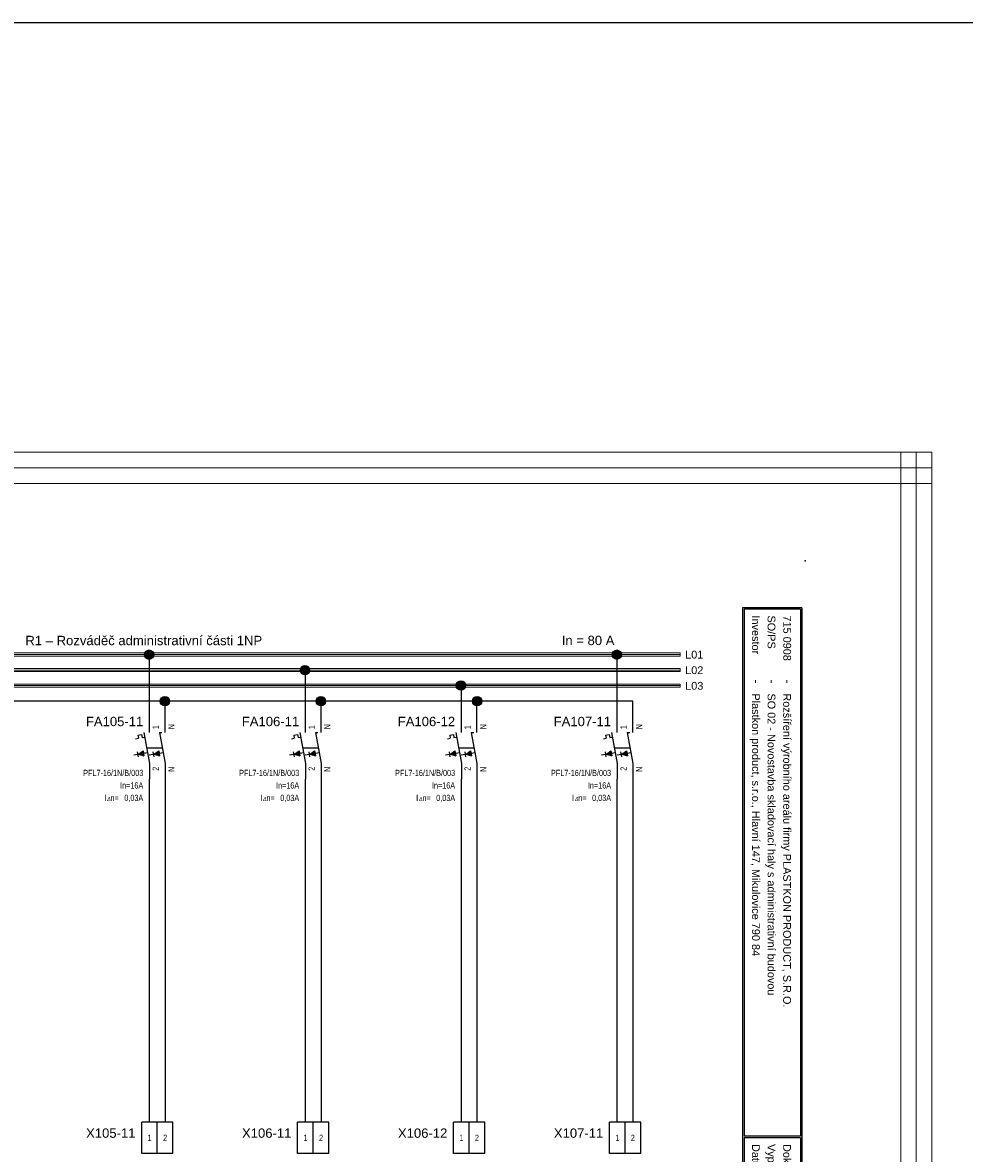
# Model space of a CAD drawing. Extents: x -9683 to -1855, y 4058 to 4698.
# Tile 40 of 50: x -3801 to -3499, y 4335 to 4698. Entities that reach past the tile are written whole.
import ezdxf
from ezdxf.enums import TextEntityAlignment as Align

# ---------------------------------------------------------------- set-up
doc = ezdxf.new("R2010")
doc.units = 0
doc.header["$MEASUREMENT"] = 0
for name, color, linetype in [('1-KRESBA', 7, 'Continuous'), ('__Bílá', 7, 'Continuous'), ('__Oranžová', 30, 'Continuous'), ('__Vínová 220', 220, 'Continuous'), ('__Černá 250', 7, 'Continuous')]:
    doc.layers.add(name, color=color, linetype=linetype)
doc.styles.add('Arial', font='arial.ttf')
doc.styles.add('GREEKC', font='greekc', dxfattribs={"width": 0.8, "height": 1.3})

# ---------------------------------------------------------------- blocks, each defined once
blk = doc.blocks.new('BLK_Razítko_malé_pro_rozváděče')
at = {"layer": '__Bílá'}
for p, q in [((15, -1), (15, -20)), ((15, -1), (294, -1)), ((15.5, -1.5), (15.5, -19.5)), ((15.5, -1.5), (184.5, -1.5)), ((184.5, -1.5), (184.5, -19.5)), ((185, -1.5), (185, -19.5)), ((185, -1.5), (293.5, -1.5)), ((293.5, -19.5), (293.5, -1.5)), ((294, -20), (294, -1)), ((15, -20), (294, -20)), ((15.5, -19.5), (184.5, -19.5)), ((185, -19.5), (293.5, -19.5)), ((15, -405), (15, -419)), ((15, -405), (294, -405)), ((15.5, -405.5), (15.5, -418.5)), ((15.5, -405.5), (194.5, -405.5)), ((194.5, -405.5), (194.5, -418.5)), ((195, -405.5), (195, -418.5)), ((195, -405.5), (293.5, -405.5)), ((293.5, -405.5), (293.5, -418.5)), ((294, -405), (294, -419)), ((15, -419), (294, -419)), ((15.5, -418.5), (194.5, -418.5)), ((195, -418.5), (293.5, -418.5))]:
    blk.add_line(p, q, dxfattribs=at)
for p in [(0, 0), (300, 0), (0, -420), (300, -420)]:
    blk.add_point(p, dxfattribs=at)
at = {"layer": '__Bílá', "style": 'Arial'}
for s, height, p in [('-', 3, (38, -7)), ('Dokument', 2.5, (187, -7)), ('-', 3, (210.5, -7)), ('SO/PS', 2.5, (17.5, -12)), ('-', 3, (38, -12)), ('Vypracoval', 2.5, (187, -12)), ('-', 3, (210.5, -12)), ('Investor', 2.5, (17.5, -17)), ('Datum', 2.5, (187, -17)), ('-', 3, (38, -17)), ('-', 3, (210.5, -17)), ('PVLK PROJECT s.r.o. , Langrova 195/33,  787 01 Šumperk', 2.5, (17.5, -411)), ('Copyright © 2012 PVLK', 2.5, (197, -411)), ('Telefon: 773 836 685, mobil: 777 848 204, e-mail: %%Upavelka@pvlk.cz', 2.5, (17.5, -416)), ('Číslo dokumentu .....', 2.5, (197, -416))]:
    blk.add_text(s, height=height, dxfattribs=at).set_placement(p)
at = {"layer": '__Vínová 220', "char_height": 2.5, "attachment_point": 7, "style": 'Arial'}
for s, insert in [('715 0908', (17.5, -7)), ('Rozšíření výrobního areálu firmy PLASTKON PRODUCT, S.R.O.', (42.5, -7.75)), ('R1 – Rozváděč administrativní části 1NP', (215, -7.75)), ('SO 02 - Novostavba skladovací haly s administrativní budovou', (42.5, -12.75)), ('Miroslav Pavelka', (215, -12.75)), ('Plastkon product, s.r.o., Hlavní 147, Mikulovice 790 84', (42.5, -17.75)), ('06/2016', (215, -17.75))]:
    blk.add_mtext(s, dxfattribs=dict(at, insert=insert))
at = {"layer": '__Vínová 220', "style": 'Arial'}
blk.add_attdef('ČÍSLO', text='', height=4, dxfattribs=at).set_placement((290, -416), align=Align.RIGHT)
blk = doc.blocks.new('V0109A02')
for p, q in [((0, 0), (0, 10)), ((5, 10), (0, 10)), ((5, 0), (5, 10)), ((10, 10), (5, 10)), ((10, 0), (10, 10)), ((5, 0), (0, 0)), ((10, 0), (5, 0))]:
    blk.add_line(p, q)
at = {"style": 'Arial'}
blk.add_attdef('POPIS', text='', height=3, dxfattribs=at).set_placement((-2, 5), align=Align.RIGHT)
at = {"style": 'Arial', "width": 0.8}
for tag, p in [('S1', (2.5, 5)), ('S2', (7.5, 5))]:
    blk.add_attdef(tag, text='', height=2, dxfattribs=at).set_placement(p, align=Align.MIDDLE)
blk = doc.blocks.new('FEVA0910')
h = blk.add_hatch(color=256)
h.paths.add_polyline_path([(-1.92, -1.71), (-2.06, -0.92), (-3.5, -2)])
h.paths.add_polyline_path([(-3.5, -2), (-1.77, -2.5), (-1.92, -1.71)])
h = blk.add_hatch(color=256)
h.paths.add_polyline_path([(2.94, -0.92), (1.5, -2), (3.08, -1.71)])
h.paths.add_polyline_path([(3.08, -1.71), (1.5, -2), (3.23, -2.5)])
for p, q in [((0, 5), (0, 10)), ((5, 5), (5, 10)), ((-3.75, 4.14), (-2.56, 4.35)), ((-3.75, 4.14), (-3.57, 3.12)), ((-2.56, 4.35), (-2.38, 3.34)), ((-1.82, 5), (0, -5)), ((3.18, 5), (5, -5)), ((3.18, 5), (4, 5)), ((-4.45, 2.96), (-3.57, 3.12)), ((-2.38, 3.34), (-1.54, 3.49)), ((-0.91, 0), (4.09, 0)), ((-3.79, -2.07), (-5.07, -2.29)), ((-3.93, -1.27), (-3.65, -2.86)), ((-3.5, -2), (-2.06, -0.92)), ((-3.5, -2), (-0.64, -1.48)), ((-3.5, -2), (-1.77, -2.5)), ((-2.06, -0.92), (-1.77, -2.5)), ((1.21, -2.07), (-0.07, -2.29)), ((1.07, -1.27), (1.35, -2.86)), ((1.5, -2), (2.94, -0.92)), ((1.5, -2), (4.36, -1.48)), ((1.5, -2), (3.23, -2.5)), ((2.94, -0.92), (3.23, -2.5)), ((0, -5), (0, -10)), ((5, -5), (5, -10))]:
    blk.add_line(p, q)
at = {"style": 'Arial', "width": 0.8}
for s, p in [('I', (-14.5, -17)), ('n=', (-12.5, -17))]:
    blk.add_text(s, height=2, dxfattribs=at).set_placement(p)
at = {"style": 'GREEKC', "oblique": 10, "width": 0.8}
blk.add_text('D', height=1.3, dxfattribs=at).set_placement((-13.68, -17))
at = {"style": 'Arial'}
blk.add_attdef('POPIS', text='', height=3, dxfattribs=at).set_placement((-2, 7), align=Align.RIGHT)
at = {"style": 'Arial', "width": 0.8}
for tag, p in [('NO1', (3, 6)), ('NO2', (8, 6))]:
    blk.add_attdef(tag, p, '', height=2, rotation=90, dxfattribs=at)
for tag, p in [('TYP', (-2, -9)), ('PROUD', (-2, -13)), ('REZID', (-2, -17)), ('DOPLŇ1', (-2, -21)), ('DOPLŇ2', (-2, -25))]:
    blk.add_attdef(tag, text='', height=2, dxfattribs=at).set_placement(p, align=Align.RIGHT)
for tag, p in [('CO1', (3, -6)), ('CO2', (8, -6))]:
    blk.add_attdef(tag, text='', height=2, rotation=90, dxfattribs=at).set_placement(p, align=Align.RIGHT)
blk = doc.blocks.new('L0001A02')
at = {"linetype": 'Continuous'}
h = blk.add_hatch(color=256, dxfattribs=at)
edge = h.paths.add_edge_path()
edge.add_arc((0, 0), 1.5, 0, 360)
blk.add_circle((0, 0), 1.5)

msp = doc.modelspace()

# ---------------------------------------------------------------- linework, layer by layer
at = {"layer": '1-KRESBA'}
for p, q in [((-3760.19, 4475), (-3760.19, 4495)), ((-3610.19, 4475), (-3610.19, 4495)), ((-3710.19, 4475), (-3710.19, 4489.84)), ((-3660.19, 4475), (-3660.19, 4485)), ((-3627.79, 4480), (-3935.36, 4480)), ((-3755.19, 4480), (-3785.36, 4480)), ((-3755.19, 4475), (-3755.19, 4480)), ((-3705.19, 4480), (-3735.36, 4480)), ((-3705.19, 4475), (-3705.19, 4480)), ((-3655.19, 4480), (-3685.36, 4480)), ((-3655.19, 4475), (-3655.19, 4480)), ((-3605.19, 4480), (-3635.36, 4480)), ((-3605.19, 4475), (-3605.19, 4480)), ((-3760.19, 4345), (-3760.19, 4455)), ((-3755.19, 4455), (-3755.19, 4345)), ((-3710.19, 4345), (-3710.19, 4455)), ((-3705.19, 4455), (-3705.19, 4345)), ((-3660.19, 4345), (-3660.19, 4455)), ((-3655.19, 4455), (-3655.19, 4345)), ((-3610.19, 4345), (-3610.19, 4455)), ((-3605.19, 4455), (-3605.19, 4345))]:
    msp.add_line(p, q, dxfattribs=at)
at = {"layer": '1-KRESBA', "color": 250, "linetype": 'Continuous'}
msp.add_line((-3569.98, 4420), (-3569.98, 4450), dxfattribs=at)
at = {"layer": '1-KRESBA', "color": 3}
msp.add_lwpolyline([(-9683.45, 4697.61), (-1855.12, 4697.61), (-1855.12, 4057.66), (-9683.45, 4057.66)], close=True, dxfattribs=at)
at = {"layer": '__Oranžová', "lineweight": 0}
for p, q in [((-3940, 4495.5), (-3590, 4495.5)), ((-3940, 4495), (-3590, 4495)), ((-3940, 4494.5), (-3590, 4494.5)), ((-3590, 4495.5), (-3590, 4495)), ((-3590, 4494.5), (-3590, 4495)), ((-3940, 4490.5), (-3590, 4490.5)), ((-3940, 4490), (-3590, 4490)), ((-3940, 4489.5), (-3590, 4489.5)), ((-3590, 4490.5), (-3590, 4490)), ((-3590, 4489.5), (-3590, 4490)), ((-3940, 4485.5), (-3590, 4485.5)), ((-3940, 4485), (-3590, 4485)), ((-3940, 4484.5), (-3590, 4484.5)), ((-3590, 4485.5), (-3590, 4485)), ((-3590, 4484.5), (-3590, 4485))]:
    msp.add_line(p, q, dxfattribs=at)
at = {"layer": '__Vínová 220', "lineweight": 0}
for p, q in [((-4005.71, 4559.82), (-3509.31, 4559.82)), ((-3519.31, 4193.74), (-3519.31, 4559.82)), ((-3519.31, 4559.82), (-3514.31, 4559.82)), ((-3514.31, 4193.74), (-3514.31, 4559.82)), ((-3509.31, 4559.82), (-3514.31, 4559.82)), ((-3509.31, 4559.82), (-3509.31, 4554.82)), ((-3509.31, 4193.74), (-3509.31, 4559.82)), ((-4005.71, 4554.82), (-3509.31, 4554.82)), ((-3509.31, 4549.82), (-3509.31, 4554.82)), ((-4005.71, 4549.82), (-3509.31, 4549.82))]:
    msp.add_line(p, q, dxfattribs=at)

# ---------------------------------------------------------------- block references
at = {"layer": '1-KRESBA', "rotation": 270}
msp.add_blockref('BLK_Razítko_malé_pro_rozváděče', (-3550, 4525), dxfattribs=at).add_auto_attribs({'ČÍSLO': '22.12'})
at = {"layer": '1-KRESBA'}
for p in [(-3760.34, 4494.93), (-3610.34, 4494.93), (-3710.34, 4489.95), (-3660.34, 4485.01), (-3755.26, 4480), (-3705.25, 4480), (-3655.16, 4480)]:
    msp.add_blockref('L0001A02', p, dxfattribs=at)
at = {"layer": '__Černá 250'}
for name, p, values in [('FEVA0910', (-3760.19, 4465), {'POPIS': 'FA105-11', 'TYP': 'PFL7-16/1N/B/003', 'PROUD': 'In=16A', 'REZID': '0,03A', 'CO1': '2', 'NO1': '1', 'CO2': 'N', 'NO2': 'N'}), ('FEVA0910', (-3710.19, 4465), {'POPIS': 'FA106-11', 'TYP': 'PFL7-16/1N/B/003', 'PROUD': 'In=16A', 'REZID': '0,03A', 'CO1': '2', 'NO1': '1', 'CO2': 'N', 'NO2': 'N'}), ('FEVA0910', (-3660.19, 4465), {'POPIS': 'FA106-12', 'TYP': 'PFL7-16/1N/B/003', 'PROUD': 'In=16A', 'REZID': '0,03A', 'CO1': '2', 'NO1': '1', 'CO2': 'N', 'NO2': 'N'}), ('FEVA0910', (-3610.19, 4465), {'POPIS': 'FA107-11', 'TYP': 'PFL7-16/1N/B/003', 'PROUD': 'In=16A', 'REZID': '0,03A', 'CO1': '2', 'NO1': '1', 'CO2': 'N', 'NO2': 'N'}), ('V0109A02', (-3762.69, 4335), {'POPIS': 'X105-11', 'S1': '1', 'S2': '2'}), ('V0109A02', (-3712.69, 4335), {'POPIS': 'X106-11', 'S1': '1', 'S2': '2'}), ('V0109A02', (-3662.69, 4335), {'POPIS': 'X106-12', 'S1': '1', 'S2': '2'}), ('V0109A02', (-3612.69, 4335), {'POPIS': 'X107-11', 'S1': '1', 'S2': '2'})]:
    msp.add_blockref(name, p, dxfattribs=at).add_auto_attribs(values)

# ---------------------------------------------------------------- texts
at = {"layer": '1-KRESBA', "color": 4, "linetype": 'Continuous', "style": 'Arial'}
msp.add_text('In = 80 A', height=3, dxfattribs=at).set_placement((-3628, 4498))
at = {"layer": '__Bílá', "insert": (-3799.99, 4497.93), "char_height": 3, "attachment_point": 7, "style": 'Arial'}
msp.add_mtext('R1 – Rozváděč administrativní části 1NP', dxfattribs=at)
at = {"layer": '__Oranžová', "lineweight": 0, "style": 'Arial'}
for s, p in [('L01', (-3588.43, 4493.69)), ('L02', (-3588.43, 4488.69)), ('L03', (-3588.43, 4483.69))]:
    msp.add_text(s, height=2.5, dxfattribs=at).set_placement(p)

doc.saveas('drawing.dxf')
